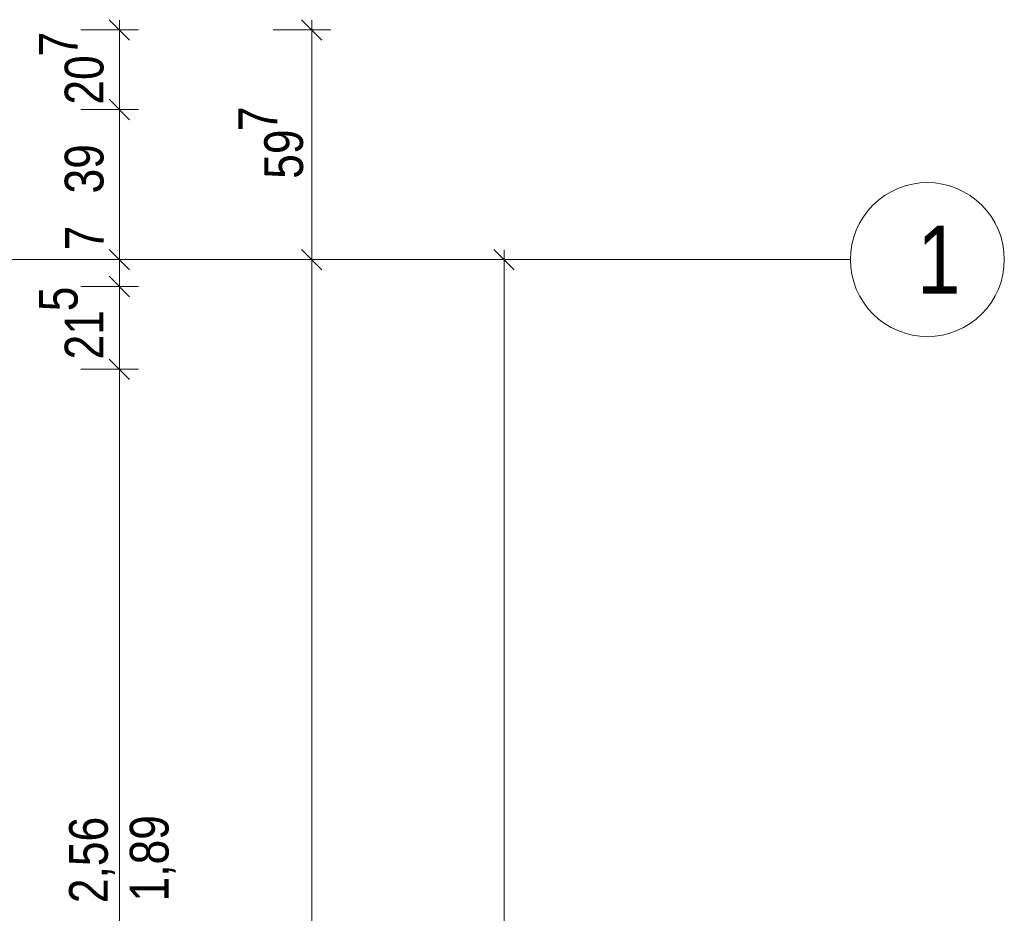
# Model space of a CAD drawing. Extents: x -620 to 3480, y 62 to 1107.
# Tile 205 of 244: x 42 to 93, y 957 to 1003. Entities that reach past the tile are written whole.
import ezdxf
from ezdxf.lldxf.tags import DXFTag

# ---------------------------------------------------------------- set-up
doc = ezdxf.new("R2010")
doc.units = 0
doc.layers.get('0').update_dxf_attribs({"lineweight": 35})
doc.layers.add('70 -71 Achsen- 1 Gebäudeachsen', color=7, linetype='STRICHPUNKT2-A06G9GKV8I', lineweight=18)
doc.layers.add('70 -76 Bemaßung- 2 Allgemein', color=9, linetype='Continuous', lineweight=5, true_color=0x808080)
doc.styles.get("Standard").update_dxf_attribs({"font": 'ARIALN.TTF'})
tags = doc.linetypes.add('STRICHPUNKT2-A06G9GKV8I', pattern=[12.7, 6.35, -3.175, 0, -3.175]).pattern_tags.tags
tags[10:11] = [DXFTag(74, 4), DXFTag(75, 0), DXFTag(340, '0'), DXFTag(46, 0.0), DXFTag(50, 0.0), DXFTag(44, 0.0), DXFTag(45, 0.0)]
tags[8:9] = [DXFTag(74, 4), DXFTag(75, 0), DXFTag(340, '0'), DXFTag(46, 0.0), DXFTag(50, 0.0), DXFTag(44, 0.0), DXFTag(45, 0.0)]
tags[6:7] = [DXFTag(74, 4), DXFTag(75, 0), DXFTag(340, '0'), DXFTag(46, 0.0), DXFTag(50, 0.0), DXFTag(44, 0.0), DXFTag(45, 0.0)]
tags[4:5] = [DXFTag(74, 4), DXFTag(75, 0), DXFTag(340, '0'), DXFTag(46, 0.0), DXFTag(50, 0.0), DXFTag(44, 0.0), DXFTag(45, 0.0)]

# ---------------------------------------------------------------- blocks, each defined once
blk = doc.blocks.new('Referenz-A06G9GKX8I')
at = {"layer": '70 -71 Achsen- 1 Gebäudeachsen', "color": 0, "linetype": 'Continuous', "ltscale": 0.18}
for p, q in [((87.205, 994.283), (87.541, 994.485)), ((87.541, 994.485), (87.896, 994.653)), ((87.896, 994.653), (88.266, 994.785)), ((88.266, 994.785), (88.646, 994.88)), ((88.646, 994.88), (89.035, 994.938)), ((89.035, 994.938), (89.427, 994.957)), ((89.427, 994.957), (89.819, 994.938)), ((89.819, 994.938), (90.207, 994.88)), ((90.207, 994.88), (90.588, 994.785)), ((90.588, 994.785), (90.958, 994.653)), ((90.958, 994.653), (91.312, 994.485)), ((91.312, 994.485), (91.649, 994.283)), ((86.598, 993.786), (86.889, 994.049)), ((86.889, 994.049), (87.205, 994.283)), ((91.649, 994.283), (91.964, 994.049)), ((91.964, 994.049), (92.255, 993.786)), ((86.101, 993.179), (86.335, 993.495)), ((86.335, 993.495), (86.598, 993.786)), ((92.255, 993.786), (92.519, 993.495)), ((92.519, 993.495), (92.753, 993.179)), ((85.899, 992.843), (86.101, 993.179)), ((92.753, 993.179), (92.954, 992.843)), ((85.599, 992.118), (85.731, 992.488)), ((85.731, 992.488), (85.899, 992.843)), ((92.954, 992.843), (93.122, 992.488)), ((93.122, 992.488), (93.255, 992.118)), ((85.504, 991.737), (85.599, 992.118)), ((93.255, 992.118), (93.35, 991.737)), ((85.446, 991.349), (85.504, 991.737)), ((93.35, 991.737), (93.408, 991.349)), ((85.427, 990.957), (85.446, 991.349)), ((85.446, 990.565), (85.427, 990.957)), ((93.408, 991.349), (93.427, 990.957)), ((93.427, 990.957), (93.408, 990.565)), ((85.504, 990.177), (85.446, 990.565)), ((93.408, 990.565), (93.35, 990.177)), ((85.599, 989.796), (85.504, 990.177)), ((93.35, 990.177), (93.255, 989.796)), ((85.731, 989.426), (85.599, 989.796)), ((85.899, 989.072), (85.731, 989.426)), ((93.122, 989.426), (92.954, 989.072)), ((93.255, 989.796), (93.122, 989.426)), ((86.101, 988.735), (85.899, 989.072)), ((92.954, 989.072), (92.753, 988.735)), ((86.335, 988.42), (86.101, 988.735)), ((86.598, 988.129), (86.335, 988.42)), ((92.519, 988.42), (92.255, 988.129)), ((92.753, 988.735), (92.519, 988.42)), ((86.889, 987.865), (86.598, 988.129)), ((87.205, 987.631), (86.889, 987.865)), ((91.964, 987.865), (91.649, 987.631)), ((92.255, 988.129), (91.964, 987.865)), ((87.541, 987.429), (87.205, 987.631)), ((87.896, 987.262), (87.541, 987.429)), ((91.312, 987.429), (90.958, 987.262)), ((91.649, 987.631), (91.312, 987.429)), ((88.266, 987.129), (87.896, 987.262)), ((88.646, 987.034), (88.266, 987.129)), ((89.035, 986.976), (88.646, 987.034)), ((89.427, 986.957), (89.035, 986.976)), ((89.819, 986.976), (89.427, 986.957)), ((90.207, 987.034), (89.819, 986.976)), ((90.588, 987.129), (90.207, 987.034)), ((90.958, 987.262), (90.588, 987.129))]:
    blk.add_line(p, q, dxfattribs=at)
at = {"layer": '70 -71 Achsen- 1 Gebäudeachsen', "color": 0, "linetype": 'STRICHPUNKT2-A06G9GKV8I', "ltscale": 0.18}
blk.add_line((-562.014, 990.957), (85.427, 990.957), dxfattribs=at)
at = {"layer": '70 -76 Bemaßung- 2 Allgemein', "color": 0, "linetype": 'Continuous', "ltscale": 0.13}
for p, q in [((46.896, 1003.428), (47.957, 1002.367)), ((47.427, 1003.397), (47.427, 1001.837)), ((56.896, 1003.428), (57.957, 1002.367)), ((57.427, 1003.397), (57.427, 1001.837)), ((45.427, 1002.897), (48.427, 1002.897)), ((55.427, 1002.897), (58.427, 1002.897)), ((47.427, 999.818), (47.427, 1001.837)), ((57.427, 992.018), (57.427, 1001.837)), ((47.427, 998.257), (47.427, 999.818)), ((47.957, 998.227), (46.896, 999.288)), ((46.896, 999.288), (47.957, 998.227)), ((47.427, 999.257), (47.427, 997.697)), ((45.427, 998.757), (48.427, 998.757)), ((45.427, 998.757), (48.427, 998.757)), ((47.427, 992.018), (47.427, 997.697)), ((47.427, 992.018), (47.427, 993.078)), ((47.427, 990.457), (47.427, 992.018)), ((47.427, 990.457), (47.427, 992.018)), ((57.427, 990.457), (57.427, 992.018)), ((47.957, 990.427), (46.896, 991.488)), ((47.957, 990.427), (46.896, 991.488)), ((56.896, 991.488), (57.957, 990.427)), ((57.957, 990.427), (56.896, 991.488)), ((57.427, 991.457), (57.427, 989.897)), ((66.896, 991.488), (67.957, 990.427)), ((67.427, 991.457), (67.427, 989.897)), ((45.427, 990.957), (48.427, 990.957)), ((45.427, 990.957), (48.427, 990.957)), ((47.427, 989.557), (47.427, 990.957)), ((55.427, 990.957), (58.427, 990.957)), ((55.427, 990.957), (58.427, 990.957)), ((70.427, 990.957), (68.427, 990.957)), ((46.896, 990.088), (47.957, 989.027)), ((46.896, 990.088), (47.957, 989.027)), ((47.427, 990.057), (47.427, 988.497)), ((47.427, 990.057), (47.427, 988.497)), ((57.427, 212.018), (57.427, 989.897)), ((67.427, 857.518), (67.427, 989.897)), ((45.427, 989.557), (48.427, 989.557)), ((45.427, 989.557), (48.427, 989.557)), ((47.427, 988.497), (47.427, 987.436)), ((47.427, 986.318), (47.427, 988.497)), ((47.427, 984.757), (47.427, 986.318)), ((46.896, 985.788), (47.957, 984.727)), ((47.957, 984.727), (46.896, 985.788)), ((45.427, 985.257), (48.427, 985.257)), ((45.427, 985.257), (48.427, 985.257)), ((47.427, 985.757), (47.427, 984.197)), ((47.427, 935.118), (47.427, 984.197))]:
    blk.add_line(p, q, dxfattribs=at)
at = {"layer": '70 -71 Achsen- 1 Gebäudeachsen', "color": 0, "linetype": 'Continuous', "ltscale": 0.18, "insert": (88.896, 992.712), "char_height": 3.5241, "attachment_point": 1}
blk.add_mtext('{\\fArial Narrow;1}', dxfattribs=at)
at = {"layer": '70 -76 Bemaßung- 2 Allgemein', "color": 0, "linetype": 'Continuous', "ltscale": 0.13, "char_height": 2.01377, "attachment_point": 1, "rotation": 90}
for s, insert in [('{\\fArial Narrow;7}', (43.242, 1001.514)), ('{\\fArial Narrow;20}', (44.585, 999.012)), ('{\\fArial Narrow;7}', (53.615, 997.629)), ('{\\fArial Narrow;59}', (54.957, 995.156)), ('{\\fArial Narrow;39}', (44.585, 994.393)), ('{\\fArial Narrow;7}', (44.601, 991.435)), ('{\\fArial Narrow;5}', (43.242, 988.268)), ('{\\fArial Narrow;21}', (44.585, 985.766)), ('{\\fArial Narrow;1,89}', (47.968, 957.587)), ('{\\fArial Narrow;2,56}', (44.811, 957.498))]:
    blk.add_mtext(s, dxfattribs=dict(at, insert=insert))

msp = doc.modelspace()

# ---------------------------------------------------------------- block references
at = {"color": 8, "lineweight": 25, "ltscale": 0.25, "true_color": 0x808080}
msp.add_blockref('Referenz-A06G9GKX8I', (0, 0), dxfattribs=at)

doc.saveas('drawing.dxf')
